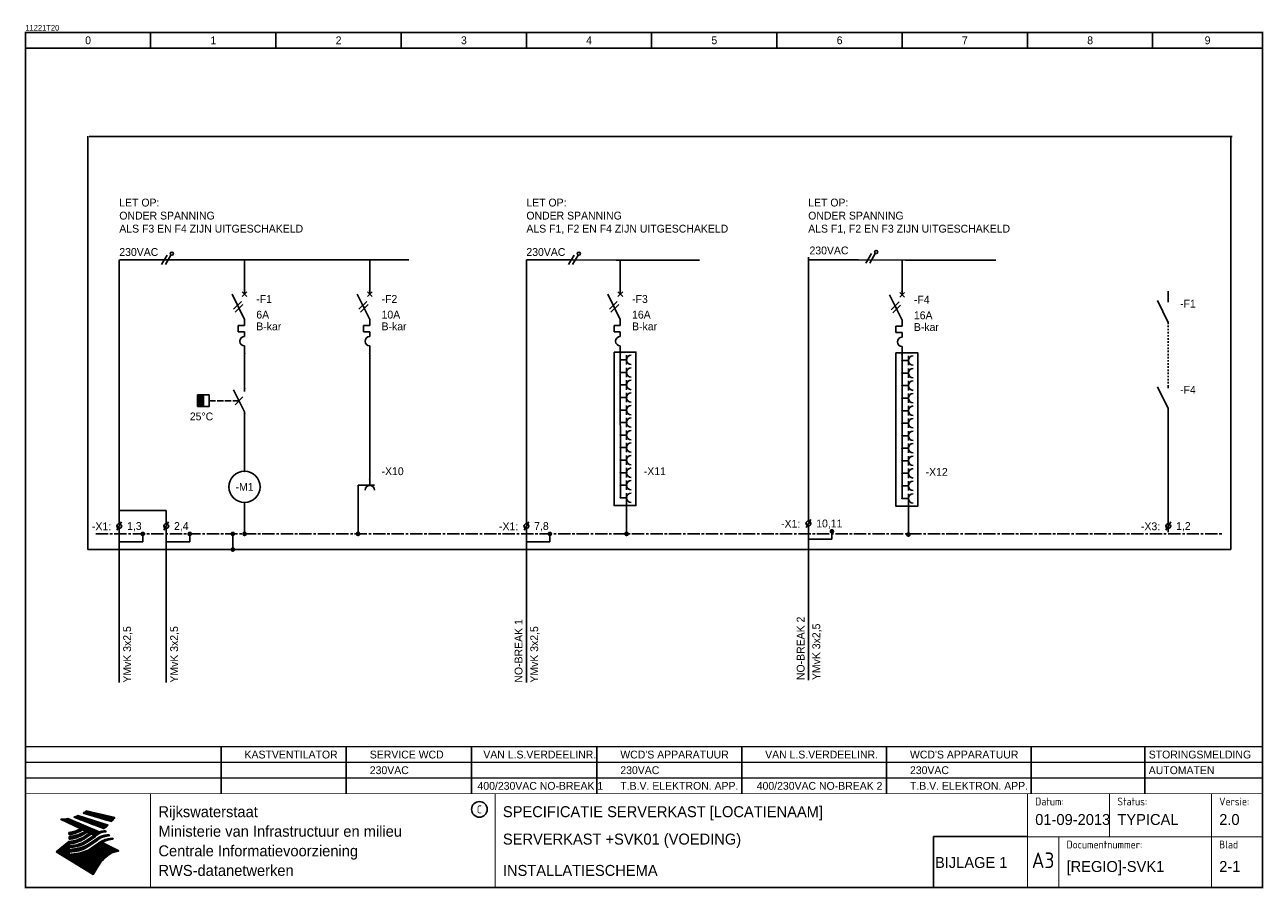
# Model space of a CAD drawing. Extents: x 0 to 396, y 0 to 276.
import ezdxf
from ezdxf.enums import TextEntityAlignment as Align

# ---------------------------------------------------------------- set-up
doc = ezdxf.new("R2010")
doc.units = 0
doc.header["$LTSCALE"] = 10
doc.header["$MEASUREMENT"] = 0
doc.header["$PDSIZE"] = 1
doc.linetypes.add('PE', pattern=[0.59044, 0.3937, -0.059, 0.07874, -0.059])
doc.linetypes.add('STREEP', pattern=[0.1, 0.05, -0.05])
doc.layers.get('0').update_dxf_attribs({"color": 6, "linetype": 'CONTINUOUS'})
for name, color, linetype in [('ALG00', 7, 'CONTINUOUS'), ('ALG01', 2, 'CONTINUOUS'), ('GEG', 7, 'CONTINUOUS'), ('GEGLOGO', 7, 'CONTINUOUS')]:
    doc.layers.add(name, color=color, linetype=linetype)
doc.styles.add('ISO', font='ISO.SHX')
doc.styles.get("Standard").update_dxf_attribs({"font": 'iso-ss'})

# ---------------------------------------------------------------- blocks, each defined once
blk = doc.blocks.new('A3')
at = {"color": 2}
blk.add_circle((145, 25), 2.5, dxfattribs=at)
at = {"layer": 'GEG'}
for p, q in [((148.83, 0.06), (148.83, 0.05)), ((150.06, 0.06), (150.06, 0.04)), ((150.09, 0.06), (150.09, -0.14))]:
    blk.add_line(p, q, dxfattribs=at)
at = {"layer": 'GEG', "color": 2, "const_width": 0.5}
blk.add_lwpolyline([(395.06, 0.06), (0.06, 0.06), (0.06, 273.06), (395.06, 273.06)], close=True, dxfattribs=at)
at = {"layer": 'GEG', "color": 2, "const_width": 0.3}
for points in [[(0.06, 30), (395.06, 30)], [(40, 0), (40, 30)], [(150, 0), (150, 30)], [(320, 0), (320, 30)], [(346.25, 16.25), (346.25, 30)], [(378.75, 0.06), (378.75, 30)], [(320, 16.25), (395, 16.25)], [(330, 0.06), (330, 16.25)]]:
    blk.add_lwpolyline(points, dxfattribs=at)
at = {"layer": 'GEGLOGO', "color": 4}
for p, q in [((18.46, 23.81), (27.49, 21.09)), ((18.46, 23.81), (27.49, 21.09)), ((18.48, 23.8), (22.35, 23.8)), ((18.61, 23.9), (21.92, 23.9)), ((18.77, 24), (21.49, 24)), ((18.93, 24.1), (21.06, 24.1)), ((19.08, 24.2), (20.63, 24.2)), ((19.22, 24.3), (20.2, 24.3)), ((19.36, 24.4), (19.77, 24.4)), ((19.45, 24.47), (28.56, 22.36)), ((19.45, 24.47), (28.56, 22.36)), ((11.27, 21.86), (21.98, 16.71)), ((11.27, 21.86), (21.98, 16.71)), ((11.4, 21.8), (14.11, 21.8)), ((11.61, 21.7), (14.35, 21.7)), ((11.82, 21.6), (14.58, 21.6)), ((12.03, 21.5), (14.82, 21.5)), ((12.23, 21.4), (15.05, 21.4)), ((12.41, 21.9), (13.88, 21.9)), ((12.44, 21.3), (15.29, 21.3)), ((12.65, 21.2), (15.52, 21.2)), ((12.86, 21.1), (15.76, 21.1)), ((13.07, 21), (15.99, 21)), ((13.27, 20.9), (16.23, 20.9)), ((13.33, 22), (13.64, 22)), ((13.48, 20.8), (16.46, 20.8)), ((13.56, 22.03), (23.58, 17.77)), ((13.56, 22.03), (23.58, 17.77)), ((13.69, 20.7), (16.7, 20.7)), ((13.9, 20.6), (16.93, 20.6)), ((14.1, 20.5), (17.17, 20.5)), ((14.31, 20.4), (17.4, 20.4)), ((14.52, 20.3), (17.64, 20.3)), ((14.73, 20.2), (17.87, 20.2)), ((14.94, 20.1), (18.11, 20.1)), ((15.14, 20), (18.34, 20)), ((15.35, 19.9), (18.58, 19.9)), ((15.5, 22.49), (25.02, 18.83)), ((15.5, 22.49), (25.02, 18.83)), ((15.53, 22.5), (18.33, 22.5)), ((15.56, 19.8), (18.81, 19.8)), ((15.73, 22.4), (18.65, 22.4)), ((15.82, 22.6), (18.02, 22.6)), ((15.99, 22.3), (18.96, 22.3)), ((16.08, 22.7), (17.7, 22.7)), ((16.25, 22.2), (19.28, 22.2)), ((16.32, 22.8), (17.38, 22.8)), ((16.51, 22.1), (19.6, 22.1)), ((16.54, 22.9), (17.07, 22.9)), ((16.75, 23), (26.48, 19.92)), ((16.75, 23), (26.48, 19.92)), ((16.77, 22), (19.91, 22)), ((17.03, 21.9), (20.23, 21.9)), ((17.29, 21.8), (20.54, 21.8)), ((17.55, 21.7), (20.86, 21.7)), ((17.81, 21.6), (21.18, 21.6)), ((18.07, 21.5), (21.49, 21.5)), ((18.33, 21.4), (21.81, 21.4)), ((18.59, 21.3), (22.13, 21.3)), ((18.81, 23.7), (22.78, 23.7)), ((18.86, 21.2), (22.44, 21.2)), ((19.12, 21.1), (22.76, 21.1)), ((19.14, 23.6), (23.22, 23.6)), ((19.38, 21), (23.07, 21)), ((19.48, 23.5), (23.65, 23.5)), ((19.64, 20.9), (23.39, 20.9)), ((19.81, 23.4), (24.08, 23.4)), ((19.9, 20.8), (23.71, 20.8)), ((20.14, 23.3), (24.51, 23.3)), ((20.16, 20.7), (24.02, 20.7)), ((20.42, 20.6), (24.34, 20.6)), ((20.48, 23.2), (24.94, 23.2)), ((20.68, 20.5), (24.66, 20.5)), ((20.81, 23.1), (25.37, 23.1)), ((20.94, 20.4), (24.97, 20.4)), ((21.14, 23), (25.8, 23)), ((21.2, 20.3), (25.29, 20.3)), ((21.46, 20.2), (25.6, 20.2)), ((21.47, 22.9), (26.23, 22.9)), ((21.72, 20.1), (25.92, 20.1)), ((21.81, 22.8), (26.66, 22.8)), ((21.98, 20), (26.24, 20)), ((22.14, 22.7), (27.09, 22.7)), ((22.24, 19.9), (26.45, 19.9)), ((22.47, 22.6), (27.53, 22.6)), ((22.5, 19.8), (26.34, 19.8)), ((22.81, 22.5), (27.96, 22.5)), ((23.14, 22.4), (28.39, 22.4)), ((23.47, 22.3), (28.51, 22.3)), ((23.81, 22.2), (28.43, 22.2)), ((24.14, 22.1), (28.36, 22.1)), ((24.47, 22), (28.28, 22)), ((24.81, 21.9), (28.2, 21.9)), ((25.14, 21.8), (28.12, 21.8)), ((25.47, 21.7), (28.03, 21.7)), ((25.8, 21.6), (27.95, 21.6)), ((26.14, 21.5), (27.86, 21.5)), ((26.47, 21.4), (27.77, 21.4)), ((26.8, 21.3), (27.68, 21.3)), ((27.14, 21.2), (27.59, 21.2)), ((27.47, 21.1), (27.5, 21.1)), ((13.95, 16.91), (13.91, 17.62)), ((13.95, 16.91), (13.91, 17.62)), ((13.91, 17.6), (16.6, 17.6)), ((13.91, 17.5), (16.34, 17.5)), ((13.92, 17.4), (16.06, 17.4)), ((13.93, 17.3), (15.75, 17.3)), ((13.93, 17.2), (15.41, 17.2)), ((13.94, 17.1), (15.01, 17.1)), ((13.94, 17), (14.53, 17)), ((13.95, 16.91), (14.11, 16.93)), ((13.95, 16.91), (14.11, 16.93)), ((13.95, 16.35), (14.24, 16.38)), ((13.95, 16.35), (14.24, 16.38)), ((13.95, 15.45), (13.95, 16.35)), ((13.95, 15.45), (13.95, 16.35)), ((13.95, 16.3), (17.26, 16.3)), ((13.95, 16.2), (17.02, 16.2)), ((13.95, 16.1), (16.77, 16.1)), ((13.95, 16), (16.5, 16)), ((13.95, 15.9), (16.2, 15.9)), ((14.47, 17.7), (16.84, 17.7)), ((14.47, 16.4), (17.48, 16.4)), ((14.99, 17.8), (17.06, 17.8)), ((15.22, 16.5), (17.69, 16.5)), ((15.41, 17.9), (17.27, 17.9)), ((15.73, 16.6), (17.89, 16.6)), ((15.76, 18), (17.47, 18)), ((15.77, 19.7), (19.05, 19.7)), ((15.98, 19.6), (19.28, 19.6)), ((16.08, 18.1), (17.67, 18.1)), ((16.14, 16.7), (18.08, 16.7)), ((16.18, 19.5), (19.52, 19.5)), ((16.36, 18.2), (17.85, 18.2)), ((16.39, 19.4), (19.75, 19.4)), ((16.49, 16.8), (18.26, 16.8)), ((16.6, 19.3), (19.99, 19.3)), ((16.63, 18.3), (18.02, 18.3)), ((16.8, 16.9), (18.43, 16.9)), ((16.81, 19.2), (20.22, 19.2)), ((16.87, 18.4), (18.19, 18.4)), ((17.02, 19.1), (20.46, 19.1)), ((17.08, 17), (18.59, 17)), ((17.1, 18.5), (18.35, 18.5)), ((17.22, 19), (20.69, 19)), ((17.31, 18.6), (18.29, 18.6)), ((17.34, 17.1), (18.75, 17.1)), ((17.43, 18.9), (20.93, 18.9)), ((17.51, 18.7), (18.1, 18.7)), ((17.58, 17.2), (18.91, 17.2)), ((17.64, 18.8), (21.16, 18.8)), ((17.7, 18.8), (17.9, 18.8)), ((18.41, 18.54), (17.8, 18.85)), ((18.41, 18.54), (17.8, 18.85)), ((17.8, 17.3), (19.05, 17.3)), ((17.85, 18.7), (21.4, 18.7)), ((18.01, 17.4), (19.19, 17.4)), ((18.05, 18.6), (21.63, 18.6)), ((18.1, 15.9), (19.25, 15.9)), ((18.21, 17.5), (19.34, 17.5)), ((18.26, 18.5), (21.87, 18.5)), ((18.29, 16), (19.38, 16)), ((18.4, 17.6), (19.49, 17.6)), ((18.47, 18.4), (22.1, 18.4)), ((18.47, 16.1), (19.53, 16.1)), ((18.58, 17.7), (19.63, 17.7)), ((18.64, 16.2), (19.68, 16.2)), ((18.68, 18.3), (22.34, 18.3)), ((18.75, 17.8), (19.78, 17.8)), ((18.8, 16.3), (19.82, 16.3)), ((18.89, 18.2), (22.57, 18.2)), ((18.91, 17.9), (19.66, 17.9)), ((18.96, 16.4), (19.97, 16.4)), ((19.01, 17.96), (19.24, 18.11)), ((19.01, 17.96), (19.24, 18.11)), ((19.07, 18), (19.46, 18)), ((19.09, 18.1), (22.81, 18.1)), ((19.11, 16.5), (20.11, 16.5)), ((19.18, 16.54), (20.52, 17.46)), ((19.18, 16.54), (20.52, 17.46)), ((19.21, 18.1), (19.27, 18.1)), ((19.21, 17.41), (19.81, 17.82)), ((19.21, 17.41), (19.81, 17.82)), ((19.24, 18.11), (19.81, 17.82)), ((19.24, 18.11), (19.81, 17.82)), ((19.26, 16.6), (20.26, 16.6)), ((19.3, 18), (23.04, 18)), ((19.38, 15.99), (21.09, 17.17)), ((19.38, 15.99), (21.09, 17.17)), ((19.4, 16.7), (20.41, 16.7)), ((19.51, 17.9), (23.28, 17.9)), ((19.55, 16.8), (20.55, 16.8)), ((19.7, 16.9), (20.7, 16.9)), ((19.72, 17.8), (23.51, 17.8)), ((19.84, 17), (20.85, 17)), ((19.89, 15.28), (22.17, 16.84)), ((19.89, 15.28), (22.17, 16.84)), ((19.93, 17.7), (23.48, 17.7)), ((19.99, 17.1), (20.99, 17.1)), ((20.09, 14.73), (22.37, 16.29)), ((20.09, 14.73), (22.37, 16.29)), ((20.13, 17.6), (23.33, 17.6)), ((20.13, 17.2), (21.03, 17.2)), ((20.28, 17.3), (20.83, 17.3)), ((20.34, 17.5), (23.17, 17.5)), ((20.43, 17.4), (20.63, 17.4)), ((20.52, 17.46), (21.09, 17.17)), ((20.52, 17.46), (21.09, 17.17)), ((20.55, 17.4), (23.02, 17.4)), ((20.76, 17.3), (22.87, 17.3)), ((20.8, 15.9), (21.8, 15.9)), ((20.94, 16), (21.95, 16)), ((20.96, 17.2), (22.72, 17.2)), ((21.09, 16.1), (22.09, 16.1)), ((21.17, 17.1), (22.57, 17.1)), ((21.24, 16.2), (22.24, 16.2)), ((21.38, 17), (22.42, 17)), ((21.38, 16.3), (22.38, 16.3)), ((21.53, 16.4), (22.47, 16.4)), ((21.59, 16.9), (22.27, 16.9)), ((21.67, 16.5), (22.57, 16.5)), ((21.8, 16.8), (22.12, 16.8)), ((21.82, 16.6), (22.67, 16.6)), ((21.97, 16.7), (22.77, 16.7)), ((23.58, 17.77), (21.98, 16.71)), ((23.58, 17.77), (21.98, 16.71)), ((22.11, 16.8), (22.89, 16.8)), ((22.23, 16.9), (23.01, 16.9)), ((22.35, 17), (23.14, 17)), ((22.47, 17.1), (23.28, 17.1)), ((22.59, 17.2), (23.43, 17.2)), ((22.73, 17.3), (23.59, 17.3)), ((22.76, 19.7), (26.22, 19.7)), ((22.88, 17.4), (23.77, 17.4)), ((23.02, 19.6), (26.1, 19.6)), ((23.04, 17.5), (23.97, 17.5)), ((23.18, 15.9), (24.16, 15.9)), ((23.22, 17.6), (24.19, 17.6)), ((23.28, 19.5), (25.98, 19.5)), ((23.35, 16), (24.36, 16)), ((23.43, 17.7), (24.49, 17.7)), ((23.53, 16.1), (24.58, 16.1)), ((23.55, 19.4), (25.85, 19.4)), ((23.66, 17.8), (25.05, 17.8)), ((23.73, 16.2), (24.83, 16.2)), ((23.81, 19.3), (25.71, 19.3)), ((23.93, 17.9), (25.73, 17.9)), ((23.95, 16.3), (25.12, 16.3)), ((24.07, 19.2), (25.57, 19.2)), ((24.2, 16.4), (25.48, 16.4)), ((24.33, 19.1), (25.43, 19.1)), ((24.33, 18), (25.64, 18)), ((24.49, 16.5), (25.93, 16.5)), ((24.59, 19), (25.28, 19)), ((24.83, 16.6), (26.49, 16.6)), ((24.85, 18.9), (25.12, 18.9)), ((25.3, 16.7), (26.92, 16.7)), ((25.55, 18.09), (25.77, 17.86)), ((25.55, 18.09), (25.77, 17.86)), ((25.78, 16.8), (26.82, 16.8)), ((26.72, 16.9), (26.97, 16.65)), ((26.72, 16.9), (26.97, 16.65)), ((13.91, 14.73), (9.86, 11.38)), ((13.91, 14.73), (9.86, 11.38)), ((10.48, 11.9), (17.46, 11.9)), ((10.61, 12), (17.77, 12)), ((10.73, 12.1), (18.06, 12.1)), ((10.85, 12.2), (13.95, 12.2)), ((10.97, 12.3), (13.95, 12.3)), ((11.09, 12.4), (13.95, 12.4)), ((11.21, 12.5), (13.95, 12.5)), ((11.33, 12.6), (13.95, 12.6)), ((11.45, 12.7), (13.95, 12.7)), ((11.57, 12.8), (13.95, 12.8)), ((11.69, 12.9), (14.78, 12.9)), ((11.81, 13), (15.63, 13)), ((11.94, 13.1), (16.22, 13.1)), ((12.06, 13.2), (16.67, 13.2)), ((12.18, 13.3), (17.05, 13.3)), ((12.3, 13.4), (13.95, 13.4)), ((12.42, 13.5), (13.95, 13.5)), ((12.54, 13.6), (13.95, 13.6)), ((12.66, 13.7), (13.95, 13.7)), ((12.78, 13.8), (13.95, 13.8)), ((12.9, 13.9), (13.95, 13.9)), ((13.02, 14), (14.54, 14)), ((13.15, 14.1), (15.12, 14.1)), ((13.27, 14.2), (15.56, 14.2)), ((13.39, 14.3), (15.94, 14.3)), ((13.51, 14.4), (16.26, 14.4)), ((13.63, 14.5), (16.56, 14.5)), ((13.75, 14.6), (16.83, 14.6)), ((13.87, 14.7), (17.08, 14.7)), ((13.95, 15.8), (15.86, 15.8)), ((13.95, 15.7), (15.48, 15.7)), ((13.95, 15.6), (15.02, 15.6)), ((13.95, 15.5), (14.42, 15.5)), ((13.95, 15.45), (14.44, 15.5)), ((13.95, 15.45), (14.44, 15.5)), ((13.95, 14.72), (14.41, 14.77)), ((13.95, 14.72), (14.41, 14.77)), ((13.95, 13.93), (14.61, 14.01)), ((13.95, 13.93), (14.61, 14.01)), ((13.95, 13.93), (13.95, 13.32)), ((13.95, 13.93), (13.95, 13.32)), ((13.95, 13.32), (15.12, 13.45)), ((13.95, 13.32), (15.12, 13.45)), ((13.95, 12.81), (15.32, 12.96)), ((13.95, 12.81), (15.32, 12.96)), ((13.95, 12.81), (13.95, 12.18)), ((13.95, 12.81), (13.95, 12.18)), ((13.95, 12.18), (15.65, 12.37)), ((13.95, 12.18), (15.65, 12.37)), ((14.11, 12.2), (18.32, 12.2)), ((14.62, 14.8), (17.32, 14.8)), ((14.69, 13.4), (17.38, 13.4)), ((15.01, 12.3), (18.56, 12.3)), ((15.23, 14.9), (17.54, 14.9)), ((15.49, 13.5), (17.67, 13.5)), ((15.7, 15), (17.74, 15)), ((15.94, 12.4), (18.78, 12.4)), ((16.02, 13.6), (17.94, 13.6)), ((16.08, 15.1), (17.94, 15.1)), ((16.42, 15.2), (18.13, 15.2)), ((16.45, 13.7), (18.19, 13.7)), ((16.62, 12.5), (19, 12.5)), ((16.72, 15.3), (18.31, 15.3)), ((16.81, 13.8), (18.42, 13.8)), ((16.99, 15.4), (18.48, 15.4)), ((17.1, 12.6), (19.2, 12.6)), ((17.13, 13.9), (18.64, 13.9)), ((17.24, 15.5), (18.64, 15.5)), ((17.42, 14), (18.85, 14)), ((17.48, 15.6), (18.8, 15.6)), ((17.5, 12.7), (19.39, 12.7)), ((17.69, 14.1), (19.04, 14.1)), ((17.7, 15.7), (18.96, 15.7)), ((17.84, 12.8), (19.57, 12.8)), ((17.9, 15.8), (19.1, 15.8)), ((17.94, 14.2), (19.23, 14.2)), ((18.14, 12.9), (19.75, 12.9)), ((18.16, 14.3), (19.41, 14.3)), ((18.38, 14.4), (19.58, 14.4)), ((18.42, 13), (19.92, 13)), ((18.58, 14.5), (19.74, 14.5)), ((18.67, 13.1), (20.08, 13.1)), ((18.78, 14.6), (19.9, 14.6)), ((18.91, 13.2), (20.23, 13.2)), ((18.96, 14.7), (20.05, 14.7)), ((19.13, 13.3), (20.38, 13.3)), ((19.14, 14.8), (20.19, 14.8)), ((19.31, 14.9), (20.34, 14.9)), ((19.34, 13.4), (20.53, 13.4)), ((19.47, 15), (20.49, 15)), ((19.54, 13.5), (20.67, 13.5)), ((19.62, 15.1), (20.63, 15.1)), ((19.72, 13.6), (20.81, 13.6)), ((19.77, 15.2), (20.78, 15.2)), ((19.79, 11.9), (29.51, 11.9)), ((19.9, 13.7), (20.96, 13.7)), ((19.92, 15.3), (20.92, 15.3)), ((19.99, 12), (29.31, 12)), ((20.07, 15.4), (21.07, 15.4)), ((20.07, 13.8), (21.11, 13.8)), ((20.18, 12.1), (29.11, 12.1)), ((20.21, 15.5), (21.22, 15.5)), ((20.24, 13.9), (21.25, 13.9)), ((20.36, 15.6), (21.36, 15.6)), ((20.36, 12.2), (28.91, 12.2)), ((20.39, 14), (21.4, 14)), ((20.42, 14.02), (22.7, 15.58)), ((20.42, 14.02), (22.7, 15.58)), ((20.5, 15.7), (21.51, 15.7)), ((20.53, 12.3), (28.71, 12.3)), ((20.54, 14.1), (21.54, 14.1)), ((20.62, 13.47), (22.9, 15.03)), ((20.62, 13.47), (22.9, 15.03)), ((20.65, 15.8), (21.65, 15.8)), ((20.69, 14.2), (21.69, 14.2)), ((20.7, 12.4), (28.51, 12.4)), ((20.83, 14.3), (21.84, 14.3)), ((20.86, 12.5), (28.31, 12.5)), ((20.98, 14.4), (21.98, 14.4)), ((21.01, 12.6), (28.11, 12.6)), ((21.11, 12.67), (23.39, 14.23)), ((21.11, 12.67), (23.39, 14.23)), ((21.13, 14.5), (22.13, 14.5)), ((21.16, 12.7), (27.91, 12.7)), ((21.27, 14.6), (22.28, 14.6)), ((21.3, 12.8), (27.7, 12.8)), ((21.42, 14.7), (22.42, 14.7)), ((21.45, 12.9), (27.5, 12.9)), ((21.56, 14.8), (22.57, 14.8)), ((21.6, 13), (27.3, 13)), ((21.71, 14.9), (22.71, 14.9)), ((21.74, 13.1), (27.1, 13.1)), ((21.86, 15), (22.86, 15)), ((21.89, 13.2), (26.9, 13.2)), ((22, 15.1), (22.98, 15.1)), ((22.03, 13.3), (26.7, 13.3)), ((22.15, 15.2), (23.1, 15.2)), ((22.18, 13.4), (26.5, 13.4)), ((22.29, 15.3), (23.22, 15.3)), ((22.33, 13.5), (26.3, 13.5)), ((22.44, 15.4), (23.36, 15.4)), ((22.47, 13.6), (26.1, 13.6)), ((22.59, 15.5), (23.5, 15.5)), ((22.62, 13.7), (25.89, 13.7)), ((22.73, 15.6), (23.64, 15.6)), ((22.76, 13.8), (25.69, 13.8)), ((22.87, 15.7), (23.8, 15.7)), ((22.91, 13.9), (25.49, 13.9)), ((23.02, 15.8), (23.97, 15.8)), ((23.06, 14), (25.29, 14)), ((23.2, 14.1), (25.09, 14.1)), ((23.35, 14.2), (24.89, 14.2)), ((23.48, 14.3), (24.69, 14.3)), ((23.61, 14.4), (24.59, 14.4)), ((23.75, 14.5), (24.74, 14.5)), ((23.9, 14.6), (24.9, 14.6)), ((24.06, 14.7), (25.08, 14.7)), ((24.23, 14.8), (25.27, 14.8)), ((24.41, 14.9), (25.48, 14.9)), ((24.55, 14.37), (29.83, 11.74)), ((24.55, 14.37), (29.83, 11.74)), ((24.61, 15), (25.72, 15)), ((24.82, 15.1), (25.99, 15.1)), ((25.06, 15.2), (26.32, 15.2)), ((25.33, 15.3), (26.75, 15.3)), ((25.64, 15.4), (27.34, 15.4)), ((26.02, 15.5), (27.93, 15.5)), ((26.56, 15.6), (27.97, 15.6)), ((27.11, 15.7), (27.88, 15.7)), ((27.79, 15.79), (28.06, 15.51)), ((27.79, 15.79), (28.06, 15.51)), ((21.66, 4.22), (9.86, 11.38)), ((21.66, 4.22), (9.86, 11.38)), ((9.88, 11.4), (14.58, 11.4)), ((10, 11.5), (15.48, 11.5)), ((10, 11.3), (13.95, 11.3)), ((10.12, 11.6), (16.22, 11.6)), ((10.17, 11.2), (13.95, 11.2)), ((10.24, 11.7), (16.71, 11.7)), ((10.33, 11.1), (13.95, 11.1)), ((10.36, 11.8), (17.11, 11.8)), ((10.5, 11), (13.95, 11)), ((10.66, 10.9), (13.95, 10.9)), ((10.83, 10.8), (13.95, 10.8)), ((10.99, 10.7), (13.95, 10.7)), ((11.15, 10.6), (26.8, 10.6)), ((11.32, 10.5), (26.65, 10.5)), ((11.48, 10.4), (26.5, 10.4)), ((11.65, 10.3), (26.36, 10.3)), ((11.81, 10.2), (26.22, 10.2)), ((11.98, 10.1), (26.09, 10.1)), ((12.14, 10), (25.96, 10)), ((12.31, 9.9), (25.83, 9.9)), ((12.47, 9.8), (25.71, 9.8)), ((12.64, 9.7), (25.59, 9.7)), ((12.8, 9.6), (25.48, 9.6)), ((12.97, 9.5), (25.36, 9.5)), ((13.13, 9.4), (25.25, 9.4)), ((13.3, 9.3), (25.15, 9.3)), ((13.46, 9.2), (25.04, 9.2)), ((13.63, 9.1), (24.94, 9.1)), ((13.79, 9), (24.84, 9)), ((13.95, 11.33), (15.85, 11.54)), ((13.95, 11.33), (15.85, 11.54)), ((13.95, 11.33), (13.95, 10.63)), ((13.95, 11.33), (13.95, 10.63)), ((13.95, 10.63), (16.34, 10.9)), ((13.95, 10.63), (16.34, 10.9)), ((13.96, 8.9), (24.75, 8.9)), ((14.12, 8.8), (24.65, 8.8)), ((14.29, 8.7), (24.56, 8.7)), ((14.45, 8.6), (24.47, 8.6)), ((14.55, 10.7), (26.96, 10.7)), ((14.62, 8.5), (24.38, 8.5)), ((14.78, 8.4), (24.3, 8.4)), ((14.94, 8.3), (24.22, 8.3)), ((15.11, 8.2), (24.14, 8.2)), ((15.27, 8.1), (24.06, 8.1)), ((15.44, 8), (23.98, 8)), ((15.45, 10.8), (27.12, 10.8)), ((16.35, 10.9), (27.29, 10.9)), ((17.04, 11), (27.47, 11)), ((17.53, 11.1), (27.69, 11.1)), ((17.93, 11.2), (28.02, 11.2)), ((18.27, 11.3), (28.36, 11.3)), ((18.58, 11.4), (28.69, 11.4)), ((18.86, 11.5), (29.03, 11.5)), ((19.12, 11.6), (29.36, 11.6)), ((29.61, 11.68), (19.36, 11.68)), ((19.58, 11.8), (29.71, 11.8)), ((27.61, 11.08), (29.83, 11.74)), ((27.61, 11.08), (29.83, 11.74)), ((29.83, 11.74), (29.68, 11.69)), ((29.83, 11.74), (29.68, 11.69)), ((29.69, 11.7), (29.71, 11.7)), ((15.6, 7.9), (23.9, 7.9)), ((15.77, 7.8), (23.83, 7.8)), ((15.93, 7.7), (23.76, 7.7)), ((16.1, 7.6), (23.69, 7.6)), ((16.26, 7.5), (23.62, 7.5)), ((16.43, 7.4), (23.55, 7.4)), ((16.59, 7.3), (23.48, 7.3)), ((16.76, 7.2), (23.42, 7.2)), ((16.92, 7.1), (23.36, 7.1)), ((17.09, 7), (23.29, 7)), ((17.25, 6.9), (23.23, 6.9)), ((17.42, 6.8), (23.17, 6.8)), ((17.58, 6.7), (23.12, 6.7)), ((17.75, 6.6), (23.06, 6.6)), ((17.91, 6.5), (23, 6.5)), ((18.08, 6.4), (22.94, 6.4)), ((18.24, 6.3), (22.88, 6.3)), ((18.4, 6.2), (22.82, 6.2)), ((18.57, 6.1), (22.76, 6.1)), ((18.73, 6), (22.71, 6)), ((18.9, 5.9), (22.65, 5.9)), ((19.06, 5.8), (22.59, 5.8)), ((19.23, 5.7), (22.53, 5.7)), ((19.39, 5.6), (22.47, 5.6)), ((19.56, 5.5), (22.41, 5.5)), ((19.72, 5.4), (22.35, 5.4)), ((19.89, 5.3), (22.3, 5.3)), ((20.05, 5.2), (22.24, 5.2)), ((20.22, 5.1), (22.18, 5.1)), ((20.38, 5), (22.12, 5)), ((20.55, 4.9), (22.06, 4.9)), ((20.71, 4.8), (22, 4.8)), ((20.88, 4.7), (21.94, 4.7)), ((21.04, 4.6), (21.89, 4.6)), ((21.21, 4.5), (21.83, 4.5)), ((21.37, 4.4), (21.77, 4.4)), ((21.54, 4.3), (21.71, 4.3)), ((21.66, 4.22), (23.2, 6.85)), ((21.66, 4.22), (23.2, 6.85))]:
    blk.add_line(p, q, dxfattribs=at)
for centre, radius, start, end in [((13.75, 31.93), 9.39, 300.0654, 307.393), ((13.75, 31.93), 9.39, 300.0654, 307.393), ((11.37, 35.73), 13.87, 269.6055, 279.0886), ((11.37, 35.73), 13.87, 269.6055, 279.0886), ((12.6, 31.4), 9.37, 288.0217, 296.3084), ((12.6, 31.4), 9.37, 288.0217, 296.3084), ((20.18, 26.85), 9.36, 301.1147, 312.2814), ((20.18, 26.85), 9.36, 301.1147, 312.2814), ((16.35, 31.52), 15.26, 316.9248, 323.1399), ((16.35, 31.52), 15.26, 316.9248, 323.1399), ((12.75, 28.06), 10.5, 276.3402, 298.7463), ((12.75, 28.06), 10.5, 276.3402, 298.7463), ((13.25, 25.21), 10.5, 273.6149, 304.3803), ((13.25, 25.21), 10.5, 273.6149, 304.3803), ((12.59, 27.54), 10.72, 278.129, 302.868), ((12.59, 27.54), 10.72, 278.129, 302.868), ((13.5, 26.6), 10.25, 274.164, 302.5474), ((13.5, 26.6), 10.25, 274.164, 302.5474), ((12.96, 26.11), 10.71, 277.9472, 305.7139), ((12.96, 26.11), 10.71, 277.9472, 305.7139), ((12.95, 24.7), 10.83, 278.8115, 306.4242), ((12.95, 24.7), 10.83, 278.8115, 306.4242), ((25.41, 13.46), 4.67, 107.4286, 133.7799), ((25.41, 13.46), 4.67, 107.4286, 133.7799), ((26.12, 13), 4.99, 110.4143, 138.7411), ((26.12, 13), 4.99, 110.4143, 138.7411), ((26.33, 10.74), 6.04, 98.1566, 126.9045), ((26.33, 10.74), 6.04, 98.1566, 126.9045), ((26.94, 10.56), 6.02, 100.5835, 132.088), ((26.94, 10.56), 6.02, 100.5835, 132.088), ((25.34, 12.88), 5.22, 87.7348, 104.8316), ((25.34, 12.88), 5.22, 87.7348, 104.8316), ((25.99, 10.88), 6.99, 91.7838, 103.2817), ((25.99, 10.88), 6.99, 91.7838, 103.2817), ((26.77, 11.93), 4.97, 90.634, 105.1984), ((26.77, 11.93), 4.97, 90.634, 105.1984), ((27.44, 9.68), 6.99, 93.8342, 103.2817), ((27.44, 9.68), 6.99, 93.8342, 103.2817), ((13.82, 23.96), 10.59, 277.0519, 304.973), ((13.82, 23.96), 10.59, 277.0519, 304.973), ((14.16, 23.4), 10.5, 276.3402, 304.3803), ((14.16, 23.4), 10.5, 276.3402, 304.3803), ((14.77, 22.66), 10.33, 274.9043, 303.1745), ((14.77, 22.66), 10.33, 274.9043, 303.1745), ((14.34, 22.16), 10.73, 278.1111, 305.8489), ((14.34, 22.16), 10.73, 278.1111, 305.8489), ((15.18, 21.33), 10.5, 276.3402, 304.3803), ((15.18, 21.33), 10.5, 276.3402, 304.3803), ((27.48, 9.13), 6.53, 95.7581, 128.7216), ((27.48, 9.13), 6.53, 95.7581, 128.7216), ((27.82, 9.7), 5.7, 96.3886, 125.0052), ((27.82, 9.7), 5.7, 96.3886, 125.0052), ((28.12, 10.83), 4.97, 93.8141, 105.1984), ((28.12, 10.83), 4.97, 93.8141, 105.1984), ((28.79, 8.56), 6.99, 96.0135, 103.2817), ((28.79, 8.56), 6.99, 96.0135, 103.2817), ((32.87, 1.18), 11.2, 117.9568, 149.6251), ((32.87, 1.18), 11.2, 117.9568, 149.6251)]:
    blk.add_arc(centre, radius, start, end, dxfattribs=at)
at = {"color": 2, "style": 'ISO'}
blk.add_text('C', height=2.5, dxfattribs=at).set_placement((145, 25), align=Align.MIDDLE)
at = {"color": 2}
blk.add_attdef('FILENUMBER', text='', height=1.8, dxfattribs=at).set_placement((0, 273.12), align=Align.BOTTOM_LEFT)
for tag, p in [('OPDRGEV', (42.5, 22.5)), ('OMSCHRV1', (152.5, 22.5)), ('AFDELING', (42.5, 16.25)), ('DATUM', (322.5, 20)), ('STATUS', (348.75, 20)), ('VERSIE', (381.25, 20)), ('OMSCHRV2', (152.5, 13.75)), ('UITVOERING', (42.5, 10)), ('DOCNUMMER', (332.5, 5)), ('BLAD', (381.25, 5)), ('ONDERWERP', (42.5, 3.75)), ('OMSCHRV3', (152.5, 3.75))]:
    blk.add_attdef(tag, p, '', height=3.5, dxfattribs=at)
at = {"layer": 'GEG', "color": 2, "style": 'ISO'}
for s, p in [('Datum:', (322.5, 26.25)), ('Status:', (348.75, 26.25)), ('Versie:', (381.25, 26.25)), ('Documentnummer:', (332.5, 12.5)), ('Blad', (381.25, 12.5))]:
    blk.add_text(s, height=2.5, dxfattribs=at).set_placement(p)
blk.add_text('A3', height=5, dxfattribs=at).set_placement((325, 6.25), align=Align.CENTER)
blk = doc.blocks.new('STANL')
at = {"color": 0}
blk.add_attdef('STANDL', (0, 0), '', height=1, dxfattribs=at)
blk = doc.blocks.new('Q3B20_07')
for p, q in [((0, -4), (-4, 4)), ((0, 4), (0, 5)), ((-3.5, -0.75), (-1, 1.75)), ((-3, -1.75), (-0.5, 0.75)), ((-2, -6), (-2, -8)), ((0, -6), (-2, -6)), ((0, -4), (0, -6)), ((-2, -8), (0, -8)), ((0, -8), (0, -9.5)), ((0, -12.5), (0, -15))]:
    blk.add_line(p, q)
at = {"color": 2}
for p, q in [((0.75, 4.75), (-0.75, 3.25)), ((-0.75, 4.75), (0.75, 3.25))]:
    blk.add_line(p, q, dxfattribs=at)
blk.add_arc((0, -11), 1.5, 90, 270)
for p in [(0, 5), (-2, 0), (0, -15)]:
    blk.add_point(p)
for tag, p in [('K1', (-1, 5)), ('K2', (-1, -16.8))]:
    blk.add_attdef(tag, text='', height=1.8).set_placement(p, align=Align.RIGHT)
for tag, p, height, flags in [('B1', (-1, 5), 0.1, 3), ('I1', (0, 5), 0.1, 3), ('LC', (3.75, 5), 2.5, 1), ('GC', (-6.3, 2), 1.8, 1), ('FC', (-6.3, -1), 1.8, 3), ('I3', (-2, 0), 0.1, 3), ('NR', (-6.3, -4), 1.8, 1), ('I2', (0, -15), 0.1, 3), ('B2', (1, -15), 0.1, 3)]:
    blk.add_attdef(tag, p, '', height=height, dxfattribs=dict(flags=flags))
for tag, p in [('KT', (3.75, 1.25)), ('OMSCHR1', (3.75, -3.75)), ('OMSCHR2', (3.75, -7.5)), ('OMSCHR3', (3.75, -11.25)), ('OMSCHR4', (3.75, -15))]:
    blk.add_attdef(tag, p, '', height=2.5)
blk = doc.blocks.new('X3F15-06')
at = {"color": 0}
blk.add_line((0, -2), (0, 0), dxfattribs=at)
blk.add_line((1.5, -2), (-1.5, -2))
blk.add_arc((0, -3.5), 1.5, 0, 180)
at = {"layer": 'ALG01'}
for p in [(0, 0), (0, -2)]:
    blk.add_point(p, dxfattribs=at)
for tag, p, height, flags in [('B1', (-1, 0), 0.1, 3), ('I1', (0, 0), 0.1, 3), ('LC', (3, -1), 2.5, 1), ('I2', (0, -2), 0.1, 3), ('B2', (1, -3), 0.1, 3), ('GC', (3, -8), 1.8, 1), ('FC', (3, -11), 1.8, 3), ('NR', (3, -14), 1.8, 1)]:
    blk.add_attdef(tag, p, '', height=height, dxfattribs=dict(flags=flags))
blk.add_attdef('KT', (3, -4.75), '', height=2.5)
blk = doc.blocks.new('E3D18-01')
blk.add_circle((0, 0), 5)
at = {"layer": 'ALG01'}
for p in [(0, 5), (-5, 0), (5, 0), (0, -5)]:
    blk.add_point(p, dxfattribs=at)
for tag, p, height, flags in [('B1', (-5, 5), 0.1, 3), ('I1', (0, 5), 0.1, 3), ('LC', (7.5, 2.5), 2.5, 1), ('I3', (-5, 0), 0.1, 3), ('I4', (5, 0), 0.1, 3), ('I2', (0, -5), 0.1, 3), ('B2', (5, -5), 0.1, 3), ('GC', (7.5, -8.75), 1.8, 1), ('FC', (7.5, -11.75), 1.8, 3), ('NR', (7.5, -14.75), 1.8, 1)]:
    blk.add_attdef(tag, p, '', height=height, dxfattribs=dict(flags=flags))
blk.add_attdef('OMSCHR1', text='', height=2.5).set_placement((0, 0), align=Align.MIDDLE)
for tag, p in [('KT', (7.5, -1.25)), ('OMSCHR2', (7.5, -5))]:
    blk.add_attdef(tag, p, '', height=2.5)
blk = doc.blocks.new('XXD25-03')
blk.add_line((-0.75, -1.3), (0.75, 1.3))
blk.add_circle((0, 0), 0.75)
at = {"layer": 'ALG00', "color": 7}
for p in [(-0.75, 0), (0, 0.75), (0, 0), (0.75, 0), (0, -0.75)]:
    blk.add_point(p, dxfattribs=at)
at = {"flags": 1}
blk.add_attdef('OMSCHR1', text='', height=2.5, dxfattribs=at).set_placement((-2.6, 7.1), align=Align.RIGHT)
for tag, p in [('OMSCHR2', (-2.6, 2.67)), ('ST', (-2.61, -1.34))]:
    blk.add_attdef(tag, text='', height=2.5).set_placement(p, align=Align.RIGHT)
for tag, p, height, flags in [('LC', (2.48, 2.75), 2.5, 1), ('B1', (-0.75, 0.75), 0.1, 3), ('I3', (-0.75, 0), 0.1, 3), ('I1', (0, 0.75), 0.1, 3), ('I5', (0, 0), 0.1, 3), ('I4', (0.75, 0), 0.1, 3), ('I2', (0, -0.75), 0.1, 3), ('B2', (0.75, -0.75), 0.1, 3), ('GC', (2.48, -5.25), 1.8, 1), ('FC', (2.48, -8.25), 1.8, 3), ('NR', (2.48, -11.25), 1.8, 1)]:
    blk.add_attdef(tag, p, '', height=height, dxfattribs=dict(flags=flags))
blk.add_attdef('KT', (2.48, -1.25), '', height=2.5)
blk = doc.blocks.new('S3C11-01')
at = {"color": 0}
for p, q in [((0, 3), (0, 4)), ((0, -3.5), (-3.5, 3.5)), ((-3, -1.25), (-0.5, 1.25)), ((0, -3.5), (0, -4))]:
    blk.add_line(p, q, dxfattribs=at)
at = {"layer": 'ALG01'}
for p in [(0, 4), (-1.75, 0), (0, -4)]:
    blk.add_point(p, dxfattribs=at)
for tag, p in [('K1', (-1.25, 4.5)), ('K2', (-1.25, -6.75))]:
    blk.add_attdef(tag, text='', height=1.8).set_placement(p, align=Align.RIGHT)
for tag, p, height, flags in [('B1', (-1, 4), 0.1, 3), ('I1', (0, 4), 0.1, 3), ('LC', (3.75, 5), 2.5, 1), ('I3', (-1.75, 0), 0.1, 3), ('I2', (0, -4), 0.1, 3), ('B2', (1, -4), 0.1, 3), ('GC', (3.75, -6.75), 1.8, 1), ('FC', (3.75, -9.75), 1.8, 3), ('NR', (3.75, -12.75), 1.8, 1)]:
    blk.add_attdef(tag, p, '', height=height, dxfattribs=dict(flags=flags))
for tag, p in [('KT', (3.75, 1.25)), ('OMSCHR1', (3.75, -3))]:
    blk.add_attdef(tag, p, '', height=2.5)
blk = doc.blocks.new('STANC')
at = {"color": 0}
blk.add_attdef('STANC', text='', height=1, dxfattribs=at).set_placement((0, 0), align=Align.CENTER)
blk = doc.blocks.new('SCHAK')
at = {"color": 0}
for p, q in [((0, -1), (0, 0)), ((0, -7.5), (-3.5, -0.5))]:
    blk.add_line(p, q, dxfattribs=at)
for tag, p in [('K1', (-1.25, 0.5)), ('K2', (-1.25, -10.75))]:
    blk.add_attdef(tag, text='', height=1.8).set_placement(p, align=Align.RIGHT)
for tag, p, height, flags in [('LC', (3.75, 1), 2.5, 1), ('GC', (3.75, -10.75), 1.8, 1), ('FC', (3.75, -13.75), 1.8, 3), ('NR', (3.75, -16.75), 1.8, 1)]:
    blk.add_attdef(tag, p, '', height=height, dxfattribs=dict(flags=flags))
for tag, p in [('KT', (3.75, -2.75)), ('OMSCHR1', (3.75, -7))]:
    blk.add_attdef(tag, p, '', height=2.5)
blk = doc.blocks.new('STANR')
at = {"color": 0}
blk.add_attdef('STANDR', text='', height=1, dxfattribs=at).set_placement((0, 0), align=Align.RIGHT)

msp = doc.modelspace()

# ---------------------------------------------------------------- linework, layer by layer
at = {"layer": 'ALG01'}
for p, q in [((40.19, 268.25), (40.19, 273.25)), ((80.19, 268.25), (80.19, 273.25)), ((120.19, 268.25), (120.19, 273.25)), ((160.19, 268.25), (160.19, 273.25)), ((200.19, 268.25), (200.19, 273.25)), ((240.19, 268.25), (240.19, 273.25)), ((280.19, 268.25), (280.19, 273.25)), ((320.19, 268.25), (320.19, 273.25)), ((360.19, 268.25), (360.19, 273.25)), ((20.19, 240.19), (20.19, 108.15)), ((20.59, 240.01), (385.59, 240.01)), ((385.19, 240.19), (385.19, 108.15)), ((43.69, 199.14), (45.44, 202.17)), ((44.94, 199.14), (46.69, 202.17)), ((173.69, 199.14), (175.44, 202.17)), ((174.94, 199.14), (176.69, 202.17)), ((268.62, 199.64), (270.37, 202.67)), ((269.87, 199.64), (271.62, 202.67)), ((30.19, 116.4), (30.19, 200.65)), ((70.19, 200.65), (70.19, 190.65)), ((110.19, 200.65), (110.19, 190.65)), ((160.19, 116.4), (160.19, 200.65)), ((190.19, 200.65), (190.19, 190.65)), ((250.27, 117.22), (250.27, 201.47)), ((280.19, 200.44), (280.19, 190.44)), ((365.19, 188.15), (365.19, 190.65)), ((70.19, 170.65), (70.19, 159.65)), ((110.19, 170.65), (110.19, 130.9)), ((190.22, 124.87), (190.19, 170.65)), ((280.22, 124.66), (280.19, 170.44)), ((58.94, 157.53), (55.19, 157.53)), ((55.19, 157.53), (55.19, 153.78)), ((57.06, 157.53), (57.06, 153.78)), ((58.94, 153.78), (58.94, 157.53)), ((58.94, 155.65), (60.94, 155.65)), ((61.44, 155.65), (63.44, 155.65)), ((63.94, 155.65), (65.94, 155.65)), ((66.44, 155.65), (68.44, 155.65)), ((55.19, 153.78), (58.94, 153.78)), ((70.19, 151.65), (70.19, 133.15)), ((365.19, 153.15), (365.19, 113.71)), ((106.44, 128.65), (106.44, 113.15)), ((70.19, 123.15), (70.19, 113.15)), ((192.19, 124.15), (192.19, 113.15)), ((282.19, 123.94), (282.19, 112.94)), ((45.19, 120.65), (30.19, 120.65)), ((45.19, 116.4), (45.19, 120.65)), ((30.19, 65.65), (30.19, 114.9)), ((45.19, 65.65), (45.19, 114.9)), ((160.19, 65.65), (160.19, 114.9)), ((250.27, 66.47), (250.27, 115.72)), ((37.69, 113.15), (37.69, 110.65)), ((52.69, 113.15), (52.69, 110.65)), ((66.44, 113.15), (66.44, 108.15)), ((167.69, 113.15), (167.69, 110.65)), ((257.77, 111.47), (250.27, 111.47)), ((257.77, 113.97), (257.77, 111.47)), ((20.19, 108.15), (385.19, 108.15)), ((37.69, 110.65), (30.19, 110.65)), ((52.69, 110.65), (45.19, 110.65)), ((167.69, 110.65), (160.19, 110.65)), ((62.69, 45.19), (62.69, 30.19)), ((102.69, 45.19), (102.69, 30.19)), ((142.69, 45.19), (142.69, 30.19)), ((182.69, 45.19), (182.69, 30.19)), ((228.94, 45.19), (228.94, 30.19)), ((275.19, 45.19), (275.19, 30.19)), ((321.44, 45.19), (321.44, 30.19)), ((357.69, 45.19), (357.69, 30.19)), ((290.16, 16.53), (290.16, 0.25)), ((320.16, 16.53), (290.16, 16.53))]:
    msp.add_line(p, q, dxfattribs=at)
at = {"layer": 'ALG01', "linetype": 'STREEP'}
msp.add_line((365.19, 180.65), (365.19, 160.65), dxfattribs=at)
at = {"layer": 'ALG01', "linetype": 'PE'}
for p, q in [((108.69, 128.65), (106.44, 128.65)), ((22.69, 113.15), (382.69, 113.15))]:
    msp.add_line(p, q, dxfattribs=at)
at = {"layer": 'ALG01', "const_width": 0.5}
for points in [[(0.25, 268.25), (395.25, 268.25)], [(30.19, 200.65), (122.69, 200.65)], [(160.19, 200.65), (215.48, 200.52)], [(250.19, 200.65), (310.17, 200.52)]]:
    msp.add_lwpolyline(points, dxfattribs=at)
at = {"layer": 'ALG01'}
for points in [[(188.19, 171.19), (195.19, 171.19), (195.19, 122.19), (188.19, 122.19)], [(278.19, 170.98), (285.19, 170.98), (285.19, 121.98), (278.19, 121.98)]]:
    msp.add_lwpolyline(points, close=True, dxfattribs=at)
at = {"layer": 'ALG01', "const_width": 0.75}
for points in [[(257.39, 113.97, 1), (258.14, 113.97, 1)], [(37.31, 113.15, 1), (38.06, 113.15, 1)], [(52.31, 113.15, 1), (53.06, 113.15, 1)], [(66.06, 113.15, 1), (66.81, 113.15, 1)], [(69.81, 113.15, 1), (70.56, 113.15, 1)], [(106.06, 113.15, 1), (106.81, 113.15, 1)], [(167.31, 113.15, 1), (168.06, 113.15, 1)], [(191.81, 113.15, 1), (192.56, 113.15, 1)], [(281.81, 112.94, 1), (282.56, 112.94, 1)], [(66.06, 108.15, 1), (66.81, 108.15, 1)]]:
    msp.add_lwpolyline(points, format="xyb", close=True, dxfattribs=at)
at = {"layer": 'ALG01', "color": 2, "const_width": 0.35}
for points in [[(395.19, 45.19), (0.19, 45.19)], [(395.19, 40.19), (0.19, 40.19)], [(395.19, 35.19), (0.19, 35.19)]]:
    msp.add_lwpolyline(points, dxfattribs=at)
at = {"layer": 'ALG01'}
for centre in [(46.95, 202.63), (176.95, 202.63), (271.88, 203.13)]:
    msp.add_circle(centre, 0.5, dxfattribs=at)
msp.add_solid([(55.19, 157.53), (57.06, 157.53), (55.19, 153.78), (57.06, 153.78)], dxfattribs=at)

# ---------------------------------------------------------------- block references
for name, p, values in [('A3', (0.19, 0.19), {'OPDRGEV': 'Rijkswaterstaat', 'AFDELING': 'Ministerie van Infrastructuur en milieu', 'UITVOERING': 'Centrale Informatievoorziening', 'ONDERWERP': 'RWS-datanetwerken', 'OMSCHRV1': 'SPECIFICATIE SERVERKAST [LOCATIENAAM]', 'OMSCHRV2': 'SERVERKAST +SVK01 (VOEDING)', 'OMSCHRV3': 'INSTALLATIESCHEMA', 'DOCNUMMER': '[REGIO]-SVK1', 'DATUM': '01-09-2013', 'STATUS': 'TYPICAL', 'VERSIE': '2.0', 'BLAD': '2-1', 'FILENUMBER': '11221T20'}), ('XXD25-03', (160.19, 115.65), {'ST': '-X1:', 'KT': '7,8'}), ('XXD25-03', (250.27, 116.47), {'ST': '-X1:', 'KT': '10,11'}), ('XXD25-03', (365.19, 115.65), {'ST': '-X3:', 'KT': '1,2'})]:
    msp.add_blockref(name, p, dxfattribs=at).add_auto_attribs(values)
at = {"layer": 'ALG01', "xscale": 2.5, "yscale": 2.5, "zscale": 2.5}
for name, p, values in [('STANC', (20.22, 269.5), {'STANC': '0'}), ('STANC', (60.22, 269.5), {'STANC': '1'}), ('STANC', (100.22, 269.5), {'STANC': '2'}), ('STANC', (140.22, 269.5), {'STANC': '3'}), ('STANC', (180.22, 269.5), {'STANC': '4'}), ('STANC', (220.22, 269.5), {'STANC': '5'}), ('STANC', (260.22, 269.5), {'STANC': '6'}), ('STANC', (300.22, 269.5), {'STANC': '7'}), ('STANC', (340.22, 269.5), {'STANC': '8'}), ('STANC', (377.72, 269.5), {'STANC': '9'}), ('STANL', (30.19, 201.9), {'STANDL': '230VAC'}), ('STANL', (160.19, 201.9), {'STANDL': '230VAC'}), ('STANL', (250.6, 202.4), {'STANDL': '230VAC'}), ('STANC', (56.44, 149.4), {'STANC': '25%%dC'}), ('STANL', (113.94, 131.9), {'STANDL': '-X10'}), ('STANL', (197.69, 131.9), {'STANDL': '-X11'}), ('STANL', (287.69, 131.69), {'STANDL': '-X12'}), ('STANL', (70.19, 41.44), {'STANDL': 'KASTVENTILATOR'}), ('STANL', (110.19, 41.44), {'STANDL': 'SERVICE WCD'}), ('STANL', (146.44, 41.44), {'STANDL': 'VAN L.S.VERDEELINR.'}), ('STANL', (190.19, 41.44), {'STANDL': "WCD'S APPARATUUR"}), ('STANL', (236.44, 41.44), {'STANDL': 'VAN L.S.VERDEELINR.'}), ('STANL', (282.69, 41.44), {'STANDL': "WCD'S APPARATUUR"}), ('STANL', (358.94, 41.44), {'STANDL': 'STORINGSMELDING'}), ('STANL', (110.19, 36.44), {'STANDL': '230VAC'}), ('STANL', (190.19, 36.44), {'STANDL': '230VAC'}), ('STANL', (282.69, 36.44), {'STANDL': '230VAC'}), ('STANL', (358.94, 36.44), {'STANDL': 'AUTOMATEN'}), ('STANL', (144.58, 31.44), {'STANDL': '400/230VAC NO-BREAK 1'}), ('STANL', (190.19, 31.44), {'STANDL': 'T.B.V. ELEKTRON. APP.'}), ('STANL', (233.75, 31.44), {'STANDL': '400/230VAC NO-BREAK 2'}), ('STANL', (282.69, 31.44), {'STANDL': 'T.B.V. ELEKTRON. APP.'})]:
    msp.add_blockref(name, p, dxfattribs=at).add_auto_attribs(values)
at = {"layer": 'ALG01'}
ref = msp.add_blockref('Q3B20_07', (70.19, 185.65), dxfattribs=at)
ref.add_attrib('OMSCHR1', '6A', (73.94, 181.9), dxfattribs={"layer": '0', "height": 2.5})
ref.add_attrib('OMSCHR2', 'B-kar', (73.94, 178.15), dxfattribs={"layer": '0', "height": 2.5})
ref.add_attrib('KT', '-F1', (73.94, 186.9), dxfattribs={"layer": '0', "height": 2.5})
ref = msp.add_blockref('Q3B20_07', (110.19, 185.65), dxfattribs=at)
ref.add_attrib('OMSCHR1', '10A', (113.94, 181.9), dxfattribs={"layer": '0', "height": 2.5})
ref.add_attrib('OMSCHR2', 'B-kar', (113.94, 178.15), dxfattribs={"layer": '0', "height": 2.5})
ref.add_attrib('KT', '-F2', (113.94, 186.9), dxfattribs={"layer": '0', "height": 2.5})
ref = msp.add_blockref('Q3B20_07', (190.19, 185.65), dxfattribs=at)
ref.add_attrib('OMSCHR1', '16A', (193.94, 181.9), dxfattribs={"layer": '0', "height": 2.5})
ref.add_attrib('OMSCHR2', 'B-kar', (193.94, 178.15), dxfattribs={"layer": '0', "height": 2.5})
ref.add_attrib('KT', '-F3', (193.94, 186.9), dxfattribs={"layer": '0', "height": 2.5})
ref = msp.add_blockref('Q3B20_07', (280.19, 185.44), dxfattribs=at)
ref.add_attrib('OMSCHR1', '16A', (283.94, 181.69), dxfattribs={"layer": '0', "height": 2.5})
ref.add_attrib('OMSCHR2', 'B-kar', (283.94, 177.94), dxfattribs={"layer": '0', "height": 2.5})
ref.add_attrib('KT', '-F4', (283.94, 186.69), dxfattribs={"layer": '0', "height": 2.5})
ref = msp.add_blockref('SCHAK', (365.19, 188.15), dxfattribs=at)
ref.add_attrib('KT', '-F1', (368.94, 185.4), dxfattribs={"layer": '0', "height": 2.5})
at = {"layer": 'ALG01', "rotation": 90}
for p in [(190.19, 168.69), (190.19, 164.69), (280.19, 168.48), (190.19, 160.69), (280.19, 164.48), (280.19, 160.48), (190.19, 156.69), (280.19, 156.48), (190.19, 152.69), (280.19, 152.48), (190.19, 148.69), (280.19, 148.48), (190.19, 144.69), (280.19, 144.48), (190.19, 140.69), (280.19, 140.48), (190.19, 136.69), (280.19, 136.48), (190.19, 132.69), (280.19, 132.48), (190.19, 128.69), (280.19, 128.48), (190.19, 124.69), (280.19, 124.48)]:
    msp.add_blockref('X3F15-06', p, dxfattribs=at)
at = {"layer": 'ALG01'}
for name, p in [('S3C11-01', (70.19, 155.65)), ('X3F15-06', (110.19, 130.65))]:
    msp.add_blockref(name, p, dxfattribs=at)
ref = msp.add_blockref('SCHAK', (365.19, 160.65), dxfattribs=at)
ref.add_attrib('KT', '-F4', (368.94, 157.9), dxfattribs={"layer": '0', "height": 2.5})
ref = msp.add_blockref('E3D18-01', (70.19, 128.15), dxfattribs=at)
ref.add_attrib('OMSCHR1', '-M1', dxfattribs={"layer": '0', "height": 2.5}).set_placement((70.19, 128.15), align=Align.MIDDLE)
at = {"layer": 'ALG01', "color": 7}
msp.add_blockref('XXD25-03', (30.19, 115.65), dxfattribs=at).add_auto_attribs({'ST': '-X1:', 'KT': '1,3'})
ref = msp.add_blockref('XXD25-03', (45.19, 115.65), dxfattribs=at)
ref.add_attrib('KT', '2,4', (47.67, 114.4), dxfattribs={"layer": '0', "height": 2.5})
at = {"layer": 'ALG01', "xscale": 2.5, "yscale": 2.5, "zscale": 2.5, "rotation": 90}
for p, values in [((33.94, 65.65), {'STANDL': 'YMvK 3x2,5'}), ((48.94, 65.65), {'STANDL': 'YMvK 3x2,5'}), ((158.94, 65.65), {'STANDL': 'NO-BREAK 1'}), ((163.94, 65.65), {'STANDL': 'YMvK 3x2,5'}), ((249.02, 66.47), {'STANDL': 'NO-BREAK 2'}), ((254.02, 66.47), {'STANDL': 'YMvK 3x2,5'})]:
    msp.add_blockref('STANL', p, dxfattribs=at).add_auto_attribs(values)
at = {"layer": 'ALG01'}
ref = msp.add_blockref('STANR', (313.83, 6.47), dxfattribs=dict(at, xscale=2.5, yscale=2.5, zscale=2.5))
ref.add_attrib('STANDR', 'BIJLAGE 1', dxfattribs={"layer": '0', "color": 0, "height": 3.5}).set_placement((313.83, 6.47), align=Align.RIGHT)

# ---------------------------------------------------------------- texts
at = {"layer": 'ALG01', "char_height": 2.5, "attachment_point": 1}
for s, insert in [('{\\Fiso-ss;LET OP:\\PONDER SPANNING\\PALS F3 EN F4 ZIJN UITGESCHAKELD}', (30.19, 220.19)), ('{\\Fiso-ss;LET OP:\\PONDER SPANNING\\PALS F1, F2 EN F4 ZIJN UITGESCHAKELD}', (160.19, 220.19)), ('{\\Fiso-ss;LET OP:\\PONDER SPANNING\\PALS F1, F2 EN F3 ZIJN UITGESCHAKELD}', (250.19, 220.19))]:
    msp.add_mtext(s, dxfattribs=dict(at, insert=insert))

doc.saveas('drawing.dxf')
